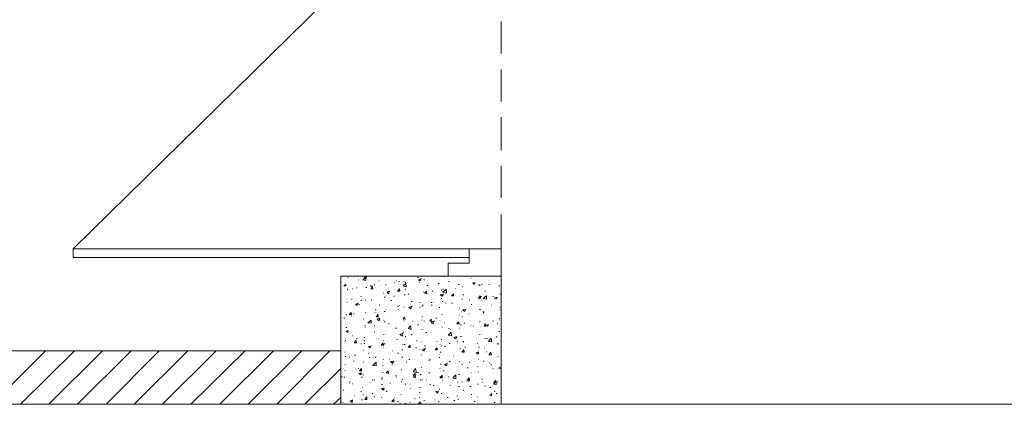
# Model space of a CAD drawing. Header units: millimetres. Extents: x 5 to 204, y 5 to 291.
# Tile 18 of 52: x 71 to 104, y 175 to 188. Entities that reach past the tile are written whole.
import ezdxf

# ---------------------------------------------------------------- set-up
doc = ezdxf.new("R2010")
doc.units = ezdxf.units.MM
doc.header["$MEASUREMENT"] = 0
doc.layers.get('0').update_dxf_attribs({"linetype": 'CONTINUOUS'})

msp = doc.modelspace()

# ---------------------------------------------------------------- linework, layer by layer
at = {"color": 0, "linetype": 'Continuous', "lineweight": 18, "true_color": 0xbababa}
msp.add_lwpolyline([(86.703, 192.599), (85.627, 192.599), (85.627, 193.079), (84.916, 193.079), (84.916, 193.51), (86.703, 193.51), (86.703, 192.599), (85.627, 192.599), (85.627, 193.079), (72.308, 179.975)], dxfattribs=at)
at = {"color": 0, "linetype": 'Continuous', "lineweight": 18, "true_color": 0x767676}
for points in [[(86.703, 186.56), (86.703, 187.636), (86.703, 187.636)], [(86.703, 184.939), (86.703, 186.014), (86.703, 186.014)], [(86.703, 183.3), (86.703, 184.409), (86.703, 184.409)], [(86.703, 181.695), (86.703, 182.771), (86.703, 182.771)], [(86.703, 179.975), (86.703, 181.133), (86.703, 181.133)]]:
    msp.add_lwpolyline(points, dxfattribs=at)
at = {"color": 0, "linetype": 'Continuous', "lineweight": 18, "true_color": 0xbababa}
msp.add_lwpolyline([(86.703, 179.065), (84.916, 179.065), (84.916, 179.495), (85.627, 179.495), (85.627, 179.693), (72.308, 179.693), (72.308, 179.975), (85.627, 179.975), (85.627, 179.693), (85.627, 179.975), (86.703, 179.975)], close=True, dxfattribs=at)
at = {"color": 0, "linetype": 'Continuous', "lineweight": 18, "true_color": 0x000001}
msp.add_lwpolyline([(81.309, 174.746), (86.703, 174.746), (86.703, 179.065), (81.309, 179.065)], close=True, dxfattribs=at)
at = {"color": 0, "linetype": 'Continuous', "lineweight": 9, "true_color": 0x000003}
for points in [[(81.408, 178.734), (81.474, 178.783), (81.474, 178.783)], [(81.474, 178.734), (81.474, 178.783), (81.474, 178.783)], [(81.54, 179.015), (81.557, 179.015), (81.557, 179.015)], [(81.904, 178.932), (81.921, 178.932), (81.921, 178.932)], [(82.053, 178.932), (82.153, 179.015), (82.153, 179.015)], [(82.053, 178.932), (82.153, 178.916), (82.153, 178.916)], [(82.086, 179.015), (82.186, 179.065), (82.186, 179.065)], [(82.086, 179.015), (82.153, 178.982), (82.153, 178.982)], [(82.153, 178.982), (82.186, 179.065), (82.186, 179.065)], [(82.153, 178.916), (82.153, 179.015), (82.153, 179.015)], [(82.583, 178.899), (82.599, 178.899), (82.599, 178.899)], [(83.112, 178.833), (83.129, 178.833), (83.129, 178.833)], [(83.178, 178.899), (83.195, 178.899), (83.195, 178.899)], [(83.261, 178.883), (83.278, 178.883), (83.278, 178.883)], [(83.41, 178.734), (83.493, 178.816), (83.493, 178.816)], [(83.427, 178.883), (83.443, 178.883), (83.443, 178.883)], [(83.476, 178.849), (83.493, 178.849), (83.493, 178.849)], [(83.509, 178.701), (83.493, 178.833), (83.493, 178.833)], [(83.89, 179.015), (83.923, 179.015), (83.923, 179.015)], [(83.923, 178.932), (84.006, 178.965), (84.006, 178.965)], [(83.923, 178.932), (83.973, 178.899), (83.973, 178.899)], [(83.923, 178.932), (83.94, 178.932), (83.94, 178.932)], [(83.94, 178.849), (83.956, 178.849), (83.956, 178.849)], [(83.973, 178.899), (84.006, 178.965), (84.006, 178.965)], [(84.105, 178.932), (84.122, 178.932), (84.122, 178.932)], [(84.585, 178.816), (84.618, 178.816), (84.618, 178.816)], [(84.701, 179.048), (84.717, 179.048), (84.717, 179.048)], [(84.767, 179.048), (84.783, 179.048), (84.783, 179.048)], [(84.932, 178.883), (84.949, 178.883), (84.949, 178.883)], [(85.263, 178.783), (85.296, 178.783), (85.296, 178.783)], [(85.677, 178.998), (85.694, 178.998), (85.694, 178.998)], [(85.743, 178.833), (85.826, 178.849), (85.826, 178.849)], [(85.743, 178.833), (85.793, 178.783), (85.793, 178.783)], [(85.793, 178.783), (85.826, 178.849), (85.826, 178.849)], [(86.041, 178.783), (86.058, 178.783), (86.058, 178.783)], [(86.289, 178.783), (86.306, 178.783), (86.306, 178.783)], [(86.686, 178.883), (86.703, 178.883), (86.703, 178.883)], [(81.408, 178.734), (81.474, 178.734), (81.474, 178.734)], [(81.524, 178.618), (81.54, 178.618), (81.54, 178.618)], [(81.524, 178.601), (81.54, 178.601), (81.54, 178.601)], [(81.689, 178.634), (81.706, 178.634), (81.706, 178.634)], [(81.838, 178.667), (81.855, 178.667), (81.855, 178.667)], [(82.153, 178.684), (82.186, 178.684), (82.186, 178.684)], [(82.302, 178.734), (82.335, 178.734), (82.335, 178.734)], [(82.335, 178.634), (82.368, 178.734), (82.368, 178.734)], [(82.335, 178.634), (82.384, 178.634), (82.384, 178.634)], [(82.384, 178.634), (82.368, 178.734), (82.368, 178.734)], [(82.434, 178.767), (82.45, 178.767), (82.45, 178.767)], [(82.732, 178.485), (82.748, 178.485), (82.748, 178.485)], [(82.814, 178.767), (82.831, 178.767), (82.831, 178.767)], [(82.864, 178.519), (82.947, 178.552), (82.947, 178.552)], [(82.864, 178.519), (82.914, 178.469), (82.914, 178.469)], [(82.914, 178.469), (82.947, 178.552), (82.947, 178.552)], [(83.212, 178.552), (83.278, 178.634), (83.278, 178.634)], [(83.212, 178.552), (83.294, 178.552), (83.294, 178.552)], [(83.294, 178.552), (83.278, 178.634), (83.278, 178.634)], [(83.41, 178.734), (83.509, 178.701), (83.509, 178.701)], [(83.476, 178.618), (83.493, 178.618), (83.493, 178.618)], [(83.576, 178.452), (83.592, 178.452), (83.592, 178.452)], [(84.089, 178.519), (84.105, 178.519), (84.105, 178.519)], [(84.122, 178.485), (84.188, 178.552), (84.188, 178.552)], [(84.122, 178.485), (84.204, 178.469), (84.204, 178.469)], [(84.204, 178.469), (84.188, 178.552), (84.188, 178.552)], [(84.204, 178.75), (84.237, 178.75), (84.237, 178.75)], [(84.386, 178.552), (84.403, 178.552), (84.403, 178.552)], [(84.651, 178.436), (84.767, 178.452), (84.767, 178.452)], [(84.684, 178.585), (84.701, 178.585), (84.701, 178.585)], [(84.717, 178.386), (84.767, 178.452), (84.767, 178.452)], [(84.734, 178.519), (84.85, 178.618), (84.85, 178.618)], [(84.734, 178.618), (84.767, 178.618), (84.767, 178.618)], [(84.734, 178.519), (84.866, 178.485), (84.866, 178.485)], [(84.866, 178.485), (84.85, 178.618), (84.85, 178.618)], [(85.032, 178.403), (85.098, 178.469), (85.098, 178.469)], [(85.098, 178.403), (85.098, 178.469), (85.098, 178.469)], [(85.164, 178.634), (85.181, 178.634), (85.181, 178.634)], [(85.396, 178.701), (85.412, 178.701), (85.412, 178.701)], [(85.942, 178.767), (85.975, 178.767), (85.975, 178.767)], [(85.975, 178.75), (85.991, 178.75), (85.991, 178.75)], [(86.157, 178.552), (86.173, 178.552), (86.173, 178.552)], [(86.62, 178.734), (86.653, 178.734), (86.653, 178.734)], [(86.67, 178.452), (86.686, 178.452), (86.686, 178.452)], [(81.507, 178.171), (81.524, 178.171), (81.524, 178.171)], [(81.507, 178.171), (81.524, 178.171), (81.524, 178.171)], [(81.673, 178.287), (81.689, 178.287), (81.689, 178.287)], [(81.805, 178.105), (81.888, 178.155), (81.888, 178.155)], [(81.855, 178.072), (81.888, 178.155), (81.888, 178.155)], [(81.987, 178.37), (82.004, 178.37), (82.004, 178.37)], [(81.987, 178.237), (82.004, 178.237), (82.004, 178.237)], [(82.136, 178.254), (82.153, 178.254), (82.153, 178.254)], [(82.335, 178.254), (82.351, 178.254), (82.351, 178.254)], [(82.765, 178.353), (82.798, 178.353), (82.798, 178.353)], [(82.798, 178.353), (82.814, 178.353), (82.814, 178.353)], [(82.996, 178.237), (83.03, 178.237), (83.03, 178.237)], [(83.096, 178.386), (83.112, 178.386), (83.112, 178.386)], [(83.443, 178.436), (83.476, 178.436), (83.476, 178.436)], [(83.675, 178.204), (83.708, 178.204), (83.708, 178.204)], [(83.956, 178.171), (83.973, 178.171), (83.973, 178.171)], [(84.353, 178.171), (84.386, 178.171), (84.386, 178.171)], [(84.651, 178.436), (84.717, 178.386), (84.717, 178.386)], [(84.684, 178.303), (84.701, 178.303), (84.701, 178.303)], [(84.717, 178.204), (84.734, 178.204), (84.734, 178.204)], [(84.833, 178.155), (84.85, 178.155), (84.85, 178.155)], [(85.032, 178.403), (85.098, 178.403), (85.098, 178.403)], [(85.032, 178.155), (85.065, 178.155), (85.065, 178.155)], [(85.379, 178.287), (85.396, 178.287), (85.396, 178.287)], [(85.412, 178.436), (85.445, 178.436), (85.445, 178.436)], [(85.627, 178.254), (85.644, 178.254), (85.644, 178.254)], [(85.942, 178.32), (85.991, 178.403), (85.991, 178.403)], [(85.942, 178.32), (86.008, 178.32), (86.008, 178.32)], [(85.942, 178.303), (85.975, 178.303), (85.975, 178.303)], [(86.008, 178.32), (85.991, 178.403), (85.991, 178.403)], [(86.008, 178.37), (86.041, 178.37), (86.041, 178.37)], [(86.091, 178.303), (86.206, 178.403), (86.206, 178.403)], [(86.091, 178.303), (86.206, 178.287), (86.206, 178.287)], [(86.206, 178.287), (86.206, 178.403), (86.206, 178.403)], [(86.422, 178.37), (86.438, 178.37), (86.438, 178.37)], [(86.471, 178.32), (86.57, 178.353), (86.57, 178.353)], [(86.471, 178.32), (86.537, 178.287), (86.537, 178.287)], [(86.537, 178.287), (86.57, 178.353), (86.57, 178.353)], [(81.59, 177.774), (81.656, 177.84), (81.656, 177.84)], [(81.673, 177.774), (81.656, 177.84), (81.656, 177.84)], [(81.739, 177.79), (81.755, 177.79), (81.755, 177.79)], [(81.805, 178.105), (81.855, 178.072), (81.855, 178.072)], [(81.921, 178.105), (81.938, 178.105), (81.938, 178.105)], [(82.136, 177.84), (82.153, 177.84), (82.153, 177.84)], [(82.45, 177.84), (82.467, 177.84), (82.467, 177.84)], [(82.467, 177.923), (82.5, 177.923), (82.5, 177.923)], [(82.599, 178.088), (82.616, 178.088), (82.616, 178.088)], [(82.765, 177.873), (82.798, 177.873), (82.798, 177.873)], [(82.798, 177.923), (82.814, 177.923), (82.814, 177.923)], [(83.212, 178.055), (83.245, 178.055), (83.245, 178.055)], [(83.245, 177.939), (83.261, 177.939), (83.261, 177.939)], [(83.278, 178.072), (83.294, 178.072), (83.294, 178.072)], [(83.427, 178.022), (83.443, 178.022), (83.443, 178.022)], [(83.592, 178.006), (83.708, 178.055), (83.708, 178.055)], [(83.592, 178.006), (83.658, 177.956), (83.658, 177.956)], [(83.658, 177.956), (83.708, 178.055), (83.708, 178.055)], [(83.956, 178.022), (83.973, 178.022), (83.973, 178.022)], [(84.039, 178.055), (84.055, 178.055), (84.055, 178.055)], [(84.055, 178.088), (84.089, 178.088), (84.089, 178.088)], [(84.353, 178.088), (84.386, 178.088), (84.386, 178.088)], [(84.618, 178.006), (84.635, 178.006), (84.635, 178.006)], [(85.296, 177.989), (85.313, 177.989), (85.313, 177.989)], [(85.363, 177.857), (85.379, 177.857), (85.379, 177.857)], [(85.412, 177.923), (85.512, 177.939), (85.512, 177.939)], [(85.412, 177.923), (85.478, 177.873), (85.478, 177.873)], [(85.478, 177.873), (85.512, 177.939), (85.512, 177.939)], [(85.611, 177.79), (85.627, 177.79), (85.627, 177.79)], [(85.694, 178.105), (85.71, 178.105), (85.71, 178.105)], [(85.975, 177.939), (85.991, 177.939), (85.991, 177.939)], [(85.991, 177.939), (86.008, 177.939), (86.008, 177.939)], [(86.091, 177.857), (86.124, 177.857), (86.124, 177.857)], [(86.091, 177.824), (86.124, 177.824), (86.124, 177.824)], [(86.372, 178.088), (86.388, 178.088), (86.388, 178.088)], [(86.653, 178.022), (86.67, 178.022), (86.67, 178.022)], [(86.653, 177.923), (86.67, 177.923), (86.67, 177.923)], [(81.408, 177.642), (81.441, 177.642), (81.441, 177.642)], [(81.474, 177.757), (81.507, 177.757), (81.507, 177.757)], [(81.59, 177.774), (81.673, 177.774), (81.673, 177.774)], [(81.656, 177.724), (81.673, 177.724), (81.673, 177.724)], [(82.07, 177.625), (82.086, 177.625), (82.086, 177.625)], [(82.219, 177.493), (82.335, 177.575), (82.335, 177.575)], [(82.219, 177.493), (82.335, 177.476), (82.335, 177.476)], [(82.335, 177.476), (82.335, 177.575), (82.335, 177.575)], [(82.5, 177.691), (82.566, 177.774), (82.566, 177.774)], [(82.5, 177.691), (82.566, 177.691), (82.566, 177.691)], [(82.533, 177.608), (82.616, 177.642), (82.616, 177.642)], [(82.533, 177.608), (82.599, 177.559), (82.599, 177.559)], [(82.566, 177.691), (82.566, 177.774), (82.566, 177.774)], [(82.599, 177.559), (82.616, 177.642), (82.616, 177.642)], [(82.748, 177.575), (82.765, 177.575), (82.765, 177.575)], [(82.765, 177.526), (82.798, 177.526), (82.798, 177.526)], [(82.914, 177.46), (82.947, 177.46), (82.947, 177.46)], [(83.41, 177.625), (83.443, 177.691), (83.443, 177.691)], [(83.41, 177.625), (83.476, 177.608), (83.476, 177.608)], [(83.41, 177.608), (83.427, 177.608), (83.427, 177.608)], [(83.427, 177.559), (83.443, 177.559), (83.443, 177.559)], [(83.476, 177.608), (83.443, 177.691), (83.443, 177.691)], [(83.708, 177.542), (83.725, 177.542), (83.725, 177.542)], [(84.022, 177.575), (84.039, 177.575), (84.039, 177.575)], [(84.039, 177.691), (84.055, 177.691), (84.055, 177.691)], [(84.105, 177.542), (84.122, 177.542), (84.122, 177.542)], [(84.304, 177.542), (84.353, 177.608), (84.353, 177.608)], [(84.304, 177.542), (84.386, 177.526), (84.386, 177.526)], [(84.386, 177.526), (84.353, 177.608), (84.353, 177.608)], [(84.353, 177.493), (84.453, 177.542), (84.453, 177.542)], [(84.353, 177.493), (84.419, 177.46), (84.419, 177.46)], [(84.419, 177.46), (84.453, 177.542), (84.453, 177.542)], [(84.502, 177.642), (84.535, 177.642), (84.535, 177.642)], [(84.635, 177.559), (84.651, 177.559), (84.651, 177.559)], [(84.701, 177.774), (84.717, 177.774), (84.717, 177.774)], [(84.783, 177.493), (84.8, 177.493), (84.8, 177.493)], [(85.214, 177.46), (85.263, 177.526), (85.263, 177.526)], [(85.214, 177.46), (85.296, 177.46), (85.296, 177.46)], [(85.296, 177.46), (85.263, 177.526), (85.263, 177.526)], [(85.296, 177.757), (85.313, 177.757), (85.313, 177.757)], [(85.379, 177.691), (85.396, 177.691), (85.396, 177.691)], [(85.462, 177.476), (85.478, 177.476), (85.478, 177.476)], [(85.975, 177.526), (85.991, 177.526), (85.991, 177.526)], [(86.124, 177.377), (86.173, 177.46), (86.173, 177.46)], [(86.124, 177.46), (86.14, 177.46), (86.14, 177.46)], [(86.173, 177.377), (86.173, 177.46), (86.173, 177.46)], [(86.422, 177.542), (86.438, 177.542), (86.438, 177.542)], [(86.57, 177.476), (86.587, 177.476), (86.587, 177.476)], [(86.62, 177.625), (86.653, 177.625), (86.653, 177.625)], [(81.309, 177.244), (81.325, 177.244), (81.325, 177.244)], [(81.474, 177.327), (81.507, 177.327), (81.507, 177.327)], [(81.474, 177.195), (81.557, 177.228), (81.557, 177.228)], [(81.474, 177.195), (81.54, 177.162), (81.54, 177.162)], [(81.54, 177.162), (81.557, 177.228), (81.557, 177.228)], [(82.12, 177.41), (82.136, 177.41), (82.136, 177.41)], [(82.12, 177.344), (82.136, 177.344), (82.136, 177.344)], [(82.434, 177.393), (82.45, 177.393), (82.45, 177.393)], [(82.434, 177.178), (82.45, 177.178), (82.45, 177.178)], [(83.145, 177.311), (83.178, 177.311), (83.178, 177.311)], [(83.294, 177.096), (83.394, 177.145), (83.394, 177.145)], [(83.36, 177.046), (83.394, 177.145), (83.394, 177.145)], [(83.41, 177.178), (83.427, 177.178), (83.427, 177.178)], [(83.576, 177.294), (83.658, 177.393), (83.658, 177.393)], [(83.576, 177.294), (83.675, 177.261), (83.675, 177.261)], [(83.675, 177.261), (83.658, 177.393), (83.658, 177.393)], [(83.89, 177.426), (83.923, 177.426), (83.923, 177.426)], [(84.039, 177.261), (84.055, 177.261), (84.055, 177.261)], [(84.171, 177.162), (84.188, 177.162), (84.188, 177.162)], [(84.188, 177.162), (84.204, 177.162), (84.204, 177.162)], [(84.701, 177.344), (84.717, 177.344), (84.717, 177.344)], [(84.916, 177.079), (85.015, 177.178), (85.015, 177.178)], [(84.932, 177.294), (84.949, 177.294), (84.949, 177.294)], [(84.982, 177.261), (84.999, 177.261), (84.999, 177.261)], [(85.032, 177.046), (85.015, 177.178), (85.015, 177.178)], [(85.296, 177.311), (85.313, 177.311), (85.313, 177.311)], [(85.33, 177.426), (85.363, 177.426), (85.363, 177.426)], [(85.677, 177.41), (85.694, 177.41), (85.694, 177.41)], [(85.76, 177.377), (85.776, 177.377), (85.776, 177.377)], [(86.124, 177.377), (86.173, 177.377), (86.173, 177.377)], [(86.173, 177.41), (86.273, 177.426), (86.273, 177.426)], [(86.173, 177.41), (86.24, 177.377), (86.24, 177.377)], [(86.24, 177.377), (86.273, 177.426), (86.273, 177.426)], [(86.62, 177.195), (86.653, 177.195), (86.653, 177.195)], [(81.441, 176.847), (81.458, 176.847), (81.458, 176.847)], [(81.458, 176.897), (81.474, 176.897), (81.474, 176.897)], [(81.689, 177.046), (81.706, 177.046), (81.706, 177.046)], [(81.755, 176.814), (81.822, 176.897), (81.822, 176.897)], [(81.755, 176.814), (81.838, 176.814), (81.838, 176.814)], [(81.772, 176.847), (81.805, 176.847), (81.805, 176.847)], [(81.838, 176.814), (81.822, 176.897), (81.822, 176.897)], [(81.838, 176.963), (81.855, 176.963), (81.855, 176.963)], [(82.086, 176.996), (82.12, 176.996), (82.12, 176.996)], [(82.086, 176.88), (82.12, 176.88), (82.12, 176.88)], [(82.086, 176.798), (82.12, 176.798), (82.12, 176.798)], [(82.517, 176.947), (82.533, 176.947), (82.533, 176.947)], [(82.583, 176.947), (82.599, 176.947), (82.599, 176.947)], [(82.666, 176.732), (82.732, 176.814), (82.732, 176.814)], [(82.732, 176.897), (82.748, 176.897), (82.748, 176.897)], [(82.748, 176.732), (82.732, 176.814), (82.732, 176.814)], [(82.748, 177.096), (82.765, 177.096), (82.765, 177.096)], [(83.195, 176.93), (83.212, 176.93), (83.212, 176.93)], [(83.294, 177.096), (83.36, 177.046), (83.36, 177.046)], [(83.36, 177.046), (83.394, 177.046), (83.394, 177.046)], [(83.476, 177.029), (83.493, 177.029), (83.493, 177.029)], [(83.675, 177.096), (83.708, 177.096), (83.708, 177.096)], [(83.857, 176.88), (83.873, 176.88), (83.873, 176.88)], [(84.022, 176.847), (84.039, 176.847), (84.039, 176.847)], [(84.535, 176.864), (84.552, 176.864), (84.552, 176.864)], [(84.684, 176.93), (84.701, 176.93), (84.701, 176.93)], [(84.916, 177.079), (85.032, 177.046), (85.032, 177.046)], [(84.949, 176.798), (84.982, 176.798), (84.982, 176.798)], [(85.114, 176.996), (85.214, 177.029), (85.214, 177.029)], [(85.114, 176.996), (85.181, 176.947), (85.181, 176.947)], [(85.181, 176.947), (85.214, 177.029), (85.214, 177.029)], [(85.214, 176.847), (85.23, 176.847), (85.23, 176.847)], [(85.33, 177.029), (85.363, 177.029), (85.363, 177.029)], [(85.412, 176.864), (85.445, 176.864), (85.445, 176.864)], [(85.412, 176.847), (85.445, 176.847), (85.445, 176.847)], [(85.892, 176.798), (85.909, 176.798), (85.909, 176.798)], [(85.975, 177.096), (85.991, 177.096), (85.991, 177.096)], [(86.157, 176.963), (86.173, 176.963), (86.173, 176.963)], [(86.223, 176.963), (86.24, 176.963), (86.24, 176.963)], [(86.273, 176.864), (86.355, 176.963), (86.355, 176.963)], [(86.273, 176.864), (86.372, 176.847), (86.372, 176.847)], [(86.372, 176.847), (86.372, 176.963), (86.372, 176.963)], [(86.537, 177.013), (86.57, 177.013), (86.57, 177.013)], [(81.441, 176.5), (81.458, 176.5), (81.458, 176.5)], [(81.987, 176.781), (82.004, 176.781), (82.004, 176.781)], [(82.07, 176.566), (82.086, 176.566), (82.086, 176.566)], [(82.235, 176.698), (82.335, 176.715), (82.335, 176.715)], [(82.235, 176.698), (82.302, 176.649), (82.302, 176.649)], [(82.235, 176.467), (82.268, 176.467), (82.268, 176.467)], [(82.302, 176.649), (82.335, 176.715), (82.335, 176.715)], [(82.666, 176.732), (82.748, 176.732), (82.748, 176.732)], [(82.732, 176.665), (82.748, 176.665), (82.748, 176.665)], [(82.765, 176.781), (82.798, 176.781), (82.798, 176.781)], [(83.046, 176.55), (83.063, 176.55), (83.063, 176.55)], [(83.212, 176.467), (83.245, 176.467), (83.245, 176.467)], [(83.36, 176.583), (83.394, 176.583), (83.394, 176.583)], [(83.394, 176.765), (83.41, 176.765), (83.41, 176.765)], [(83.443, 176.765), (83.476, 176.765), (83.476, 176.765)], [(83.576, 176.665), (83.642, 176.732), (83.642, 176.732)], [(83.576, 176.665), (83.642, 176.649), (83.642, 176.649)], [(83.642, 176.649), (83.642, 176.732), (83.642, 176.732)], [(83.824, 176.649), (83.857, 176.649), (83.857, 176.649)], [(83.94, 176.583), (83.956, 176.583), (83.956, 176.583)], [(84.039, 176.583), (84.155, 176.632), (84.155, 176.632)], [(84.039, 176.583), (84.105, 176.55), (84.105, 176.55)], [(84.105, 176.55), (84.155, 176.632), (84.155, 176.632)], [(84.122, 176.715), (84.155, 176.715), (84.155, 176.715)], [(84.486, 176.583), (84.552, 176.649), (84.552, 176.649)], [(84.486, 176.583), (84.552, 176.583), (84.552, 176.583)], [(84.552, 176.583), (84.552, 176.649), (84.552, 176.649)], [(84.635, 176.765), (84.651, 176.765), (84.651, 176.765)], [(84.651, 176.5), (84.684, 176.5), (84.684, 176.5)], [(84.684, 176.715), (84.701, 176.715), (84.701, 176.715)], [(84.8, 176.698), (84.833, 176.698), (84.833, 176.698)], [(85.313, 176.616), (85.33, 176.616), (85.33, 176.616)], [(85.379, 176.5), (85.445, 176.583), (85.445, 176.583)], [(85.379, 176.5), (85.462, 176.5), (85.462, 176.5)], [(85.462, 176.5), (85.445, 176.583), (85.445, 176.583)], [(85.478, 176.665), (85.512, 176.665), (85.512, 176.665)], [(85.859, 176.483), (85.942, 176.516), (85.942, 176.516)], [(85.859, 176.483), (85.925, 176.434), (85.925, 176.434)], [(85.892, 176.483), (85.909, 176.483), (85.909, 176.483)], [(85.925, 176.434), (85.942, 176.516), (85.942, 176.516)], [(85.942, 176.665), (85.975, 176.665), (85.975, 176.665)], [(86.14, 176.632), (86.157, 176.632), (86.157, 176.632)], [(86.206, 176.516), (86.223, 176.516), (86.223, 176.516)], [(86.289, 176.417), (86.355, 176.5), (86.355, 176.5)], [(86.372, 176.417), (86.355, 176.5), (86.355, 176.5)], [(86.57, 176.781), (86.587, 176.781), (86.587, 176.781)], [(86.604, 176.781), (86.62, 176.781), (86.62, 176.781)], [(86.686, 176.583), (86.703, 176.583), (86.703, 176.583)], [(81.458, 176.351), (81.474, 176.351), (81.474, 176.351)], [(81.59, 176.334), (81.607, 176.334), (81.607, 176.334)], [(81.739, 176.202), (81.755, 176.202), (81.755, 176.202)], [(81.772, 176.401), (81.805, 176.401), (81.805, 176.401)], [(82.07, 176.169), (82.086, 176.169), (82.086, 176.169)], [(82.268, 176.318), (82.285, 176.318), (82.285, 176.318)], [(82.384, 176.053), (82.5, 176.169), (82.5, 176.169)], [(82.467, 176.334), (82.5, 176.334), (82.5, 176.334)], [(82.5, 176.037), (82.5, 176.169), (82.5, 176.169)], [(82.732, 176.252), (82.748, 176.252), (82.748, 176.252)], [(82.947, 176.268), (82.963, 176.268), (82.963, 176.268)], [(82.98, 176.185), (83.096, 176.202), (83.096, 176.202)], [(82.98, 176.185), (83.046, 176.136), (83.046, 176.136)], [(83.046, 176.136), (83.096, 176.202), (83.096, 176.202)], [(83.36, 176.334), (83.394, 176.334), (83.394, 176.334)], [(83.509, 176.169), (83.526, 176.169), (83.526, 176.169)], [(83.592, 176.252), (83.625, 176.252), (83.625, 176.252)], [(84.006, 176.417), (84.022, 176.417), (84.022, 176.417)], [(84.271, 176.235), (84.304, 176.235), (84.304, 176.235)], [(84.304, 176.268), (84.32, 176.268), (84.32, 176.268)], [(84.618, 176.318), (84.635, 176.318), (84.635, 176.318)], [(84.949, 176.185), (84.982, 176.185), (84.982, 176.185)], [(85.098, 176.368), (85.114, 176.368), (85.114, 176.368)], [(85.296, 176.185), (85.313, 176.185), (85.313, 176.185)], [(85.627, 176.169), (85.644, 176.169), (85.644, 176.169)], [(85.925, 176.268), (85.942, 176.268), (85.942, 176.268)], [(86.091, 176.202), (86.124, 176.202), (86.124, 176.202)], [(86.289, 176.417), (86.372, 176.417), (86.372, 176.417)], [(86.306, 176.136), (86.322, 176.136), (86.322, 176.136)], [(86.587, 176.351), (86.604, 176.351), (86.604, 176.351)], [(81.441, 176.086), (81.458, 176.086), (81.458, 176.086)], [(81.441, 175.888), (81.458, 175.888), (81.458, 175.888)], [(81.904, 175.954), (81.921, 175.954), (81.921, 175.954)], [(81.921, 175.788), (82.004, 175.805), (82.004, 175.805)], [(81.938, 175.871), (82.004, 175.954), (82.004, 175.954)], [(81.938, 175.871), (82.004, 175.871), (82.004, 175.871)], [(81.987, 175.739), (82.004, 175.805), (82.004, 175.805)], [(82.004, 175.871), (82.004, 175.954), (82.004, 175.954)], [(82.384, 176.053), (82.5, 176.037), (82.5, 176.037)], [(82.715, 176.053), (82.732, 176.053), (82.732, 176.053)], [(82.715, 175.821), (82.732, 175.821), (82.732, 175.821)], [(82.831, 175.805), (82.897, 175.871), (82.897, 175.871)], [(82.831, 175.805), (82.914, 175.788), (82.914, 175.788)], [(82.914, 175.788), (82.897, 175.871), (82.897, 175.871)], [(83.03, 176.103), (83.046, 176.103), (83.046, 176.103)], [(83.344, 175.904), (83.36, 175.904), (83.36, 175.904)], [(83.741, 175.838), (83.824, 175.954), (83.824, 175.954)], [(83.741, 175.838), (83.857, 175.821), (83.857, 175.821)], [(83.857, 175.821), (83.824, 175.954), (83.824, 175.954)], [(83.89, 175.821), (83.923, 175.821), (83.923, 175.821)], [(84.006, 175.987), (84.022, 175.987), (84.022, 175.987)], [(84.271, 175.805), (84.304, 175.805), (84.304, 175.805)], [(84.635, 175.954), (84.651, 175.954), (84.651, 175.954)], [(84.651, 176.103), (84.684, 176.103), (84.684, 176.103)], [(84.767, 175.871), (84.783, 175.871), (84.783, 175.871)], [(84.8, 176.086), (84.883, 176.119), (84.883, 176.119)], [(84.8, 176.086), (84.866, 176.037), (84.866, 176.037)], [(84.866, 176.037), (84.883, 176.119), (84.883, 176.119)], [(85.379, 176.086), (85.396, 176.086), (85.396, 176.086)], [(85.561, 175.97), (85.594, 175.97), (85.594, 175.97)], [(85.677, 175.805), (85.694, 175.805), (85.694, 175.805)], [(85.892, 176.02), (85.909, 176.02), (85.909, 176.02)], [(85.925, 175.838), (85.942, 175.838), (85.942, 175.838)], [(86.355, 176.086), (86.372, 176.086), (86.372, 176.086)], [(86.422, 175.937), (86.438, 175.937), (86.438, 175.937)], [(86.587, 175.937), (86.604, 175.937), (86.604, 175.937)], [(86.62, 175.97), (86.703, 176.02), (86.703, 176.02)], [(86.62, 175.97), (86.686, 175.937), (86.686, 175.937)], [(86.686, 175.937), (86.703, 176.02), (86.703, 176.02)], [(81.325, 175.673), (81.358, 175.673), (81.358, 175.673)], [(81.408, 175.656), (81.441, 175.656), (81.441, 175.656)], [(81.607, 175.507), (81.623, 175.507), (81.623, 175.507)], [(81.921, 175.788), (81.987, 175.739), (81.987, 175.739)], [(82.004, 175.656), (82.037, 175.656), (82.037, 175.656)], [(82.053, 175.739), (82.07, 175.739), (82.07, 175.739)], [(82.285, 175.491), (82.302, 175.491), (82.302, 175.491)], [(82.368, 175.557), (82.384, 175.557), (82.384, 175.557)], [(82.434, 175.573), (82.45, 175.573), (82.45, 175.573)], [(82.682, 175.639), (82.715, 175.639), (82.715, 175.639)], [(82.682, 175.59), (82.715, 175.59), (82.715, 175.59)], [(83.145, 175.706), (83.178, 175.706), (83.178, 175.706)], [(83.178, 175.656), (83.195, 175.656), (83.195, 175.656)], [(83.344, 175.507), (83.36, 175.507), (83.36, 175.507)], [(83.36, 175.59), (83.394, 175.59), (83.394, 175.59)], [(83.741, 175.722), (83.807, 175.788), (83.807, 175.788)], [(83.741, 175.722), (83.824, 175.722), (83.824, 175.722)], [(83.741, 175.673), (83.824, 175.706), (83.824, 175.706)], [(83.741, 175.673), (83.807, 175.639), (83.807, 175.639)], [(83.824, 175.722), (83.807, 175.788), (83.807, 175.788)], [(83.807, 175.639), (83.824, 175.706), (83.824, 175.706)], [(83.973, 175.755), (84.006, 175.755), (84.006, 175.755)], [(83.973, 175.573), (84.006, 175.573), (84.006, 175.573)], [(84.039, 175.573), (84.055, 175.573), (84.055, 175.573)], [(84.188, 175.557), (84.204, 175.557), (84.204, 175.557)], [(84.635, 175.673), (84.651, 175.673), (84.651, 175.673)], [(84.651, 175.639), (84.717, 175.722), (84.717, 175.722)], [(84.651, 175.639), (84.717, 175.639), (84.717, 175.639)], [(84.717, 175.639), (84.717, 175.722), (84.717, 175.722)], [(84.717, 175.557), (84.734, 175.557), (84.734, 175.557)], [(84.932, 175.673), (84.949, 175.673), (84.949, 175.673)], [(85.081, 175.639), (85.181, 175.739), (85.181, 175.739)], [(85.081, 175.639), (85.181, 175.606), (85.181, 175.606)], [(85.181, 175.606), (85.181, 175.739), (85.181, 175.739)], [(85.23, 175.491), (85.247, 175.491), (85.247, 175.491)], [(85.263, 175.755), (85.296, 175.755), (85.296, 175.755)], [(85.379, 175.507), (85.396, 175.507), (85.396, 175.507)], [(85.545, 175.524), (85.561, 175.524), (85.561, 175.524)], [(85.561, 175.557), (85.627, 175.639), (85.627, 175.639)], [(85.561, 175.573), (85.644, 175.606), (85.644, 175.606)], [(85.561, 175.573), (85.627, 175.524), (85.627, 175.524)], [(85.561, 175.557), (85.627, 175.557), (85.627, 175.557)], [(85.627, 175.557), (85.627, 175.639), (85.627, 175.639)], [(85.627, 175.524), (85.644, 175.606), (85.644, 175.606)], [(86.041, 175.59), (86.058, 175.59), (86.058, 175.59)], [(86.058, 175.491), (86.074, 175.491), (86.074, 175.491)], [(86.438, 175.424), (86.521, 175.524), (86.521, 175.524)], [(86.455, 175.491), (86.521, 175.557), (86.521, 175.557)], [(86.455, 175.491), (86.537, 175.457), (86.537, 175.457)], [(86.537, 175.457), (86.521, 175.557), (86.521, 175.557)], [(86.537, 175.408), (86.521, 175.524), (86.521, 175.524)], [(86.57, 175.507), (86.587, 175.507), (86.587, 175.507)], [(81.391, 175.226), (81.408, 175.226), (81.408, 175.226)], [(81.59, 175.457), (81.607, 175.457), (81.607, 175.457)], [(81.689, 175.441), (81.706, 175.441), (81.706, 175.441)], [(81.987, 175.176), (82.004, 175.176), (82.004, 175.176)], [(82.037, 175.309), (82.053, 175.309), (82.053, 175.309)], [(82.682, 175.408), (82.715, 175.408), (82.715, 175.408)], [(82.682, 175.275), (82.765, 175.292), (82.765, 175.292)], [(82.682, 175.275), (82.748, 175.226), (82.748, 175.226)], [(82.732, 175.292), (82.748, 175.292), (82.748, 175.292)], [(82.748, 175.226), (82.765, 175.292), (82.765, 175.292)], [(82.831, 175.176), (82.864, 175.176), (82.864, 175.176)], [(82.963, 175.457), (82.98, 175.457), (82.98, 175.457)], [(83.476, 175.424), (83.493, 175.424), (83.493, 175.424)], [(83.625, 175.424), (83.642, 175.424), (83.642, 175.424)], [(83.642, 175.275), (83.658, 175.275), (83.658, 175.275)], [(83.956, 175.309), (83.973, 175.309), (83.973, 175.309)], [(83.956, 175.143), (83.973, 175.143), (83.973, 175.143)], [(84.304, 175.408), (84.32, 175.408), (84.32, 175.408)], [(84.419, 175.375), (84.453, 175.375), (84.453, 175.375)], [(84.502, 175.176), (84.585, 175.193), (84.585, 175.193)], [(84.502, 175.176), (84.568, 175.127), (84.568, 175.127)], [(84.568, 175.127), (84.585, 175.193), (84.585, 175.193)], [(84.618, 175.259), (84.635, 175.259), (84.635, 175.259)], [(84.982, 175.375), (84.999, 175.375), (84.999, 175.375)], [(85.263, 175.342), (85.296, 175.342), (85.296, 175.342)], [(85.412, 175.226), (85.445, 175.226), (85.445, 175.226)], [(85.644, 175.342), (85.677, 175.342), (85.677, 175.342)], [(85.909, 175.424), (85.925, 175.424), (85.925, 175.424)], [(86.157, 175.358), (86.173, 175.358), (86.173, 175.358)], [(86.322, 175.309), (86.355, 175.309), (86.355, 175.309)], [(86.438, 175.424), (86.537, 175.408), (86.537, 175.408)], [(86.471, 175.193), (86.504, 175.193), (86.504, 175.193)], [(81.309, 174.911), (81.325, 174.911), (81.325, 174.911)], [(81.325, 174.812), (81.309, 174.911), (81.309, 174.911)], [(81.309, 174.812), (81.325, 174.812), (81.325, 174.812)], [(81.375, 174.812), (81.391, 174.812), (81.391, 174.812)], [(81.623, 174.845), (81.706, 174.895), (81.706, 174.895)], [(81.623, 174.845), (81.689, 174.812), (81.689, 174.812)], [(81.689, 174.812), (81.706, 174.895), (81.706, 174.895)], [(81.755, 175.027), (81.772, 175.027), (81.772, 175.027)], [(82.004, 174.895), (82.037, 174.895), (82.037, 174.895)], [(82.053, 175.06), (82.07, 175.06), (82.07, 175.06)], [(82.12, 174.911), (82.186, 174.994), (82.186, 174.994)], [(82.12, 174.911), (82.186, 174.911), (82.186, 174.911)], [(82.186, 174.911), (82.186, 174.994), (82.186, 174.994)], [(82.368, 175.11), (82.384, 175.11), (82.384, 175.11)], [(82.434, 174.994), (82.45, 174.994), (82.45, 174.994)], [(82.666, 174.978), (82.682, 174.978), (82.682, 174.978)], [(83.03, 174.845), (83.096, 174.911), (83.096, 174.911)], [(83.03, 174.845), (83.096, 174.829), (83.096, 174.829)], [(83.096, 174.829), (83.096, 174.911), (83.096, 174.911)], [(83.112, 174.961), (83.129, 174.961), (83.129, 174.961)], [(83.212, 174.845), (83.245, 174.845), (83.245, 174.845)], [(83.327, 175.077), (83.344, 175.077), (83.344, 175.077)], [(83.625, 174.812), (83.642, 174.812), (83.642, 174.812)], [(83.791, 174.928), (83.807, 174.928), (83.807, 174.928)], [(83.923, 174.763), (83.973, 174.829), (83.973, 174.829)], [(83.94, 174.978), (83.956, 174.978), (83.956, 174.978)], [(84.006, 174.763), (83.973, 174.829), (83.973, 174.829)], [(84.105, 174.878), (84.122, 174.878), (84.122, 174.878)], [(84.469, 174.895), (84.486, 174.895), (84.486, 174.895)], [(84.585, 174.829), (84.618, 174.829), (84.618, 174.829)], [(84.684, 175.11), (84.701, 175.11), (84.701, 175.11)], [(84.883, 174.978), (84.916, 174.978), (84.916, 174.978)], [(85.114, 174.878), (85.147, 174.878), (85.147, 174.878)], [(85.214, 175.027), (85.23, 175.027), (85.23, 175.027)], [(85.247, 174.911), (85.263, 174.911), (85.263, 174.911)], [(85.694, 175.077), (85.71, 175.077), (85.71, 175.077)], [(85.793, 174.845), (85.826, 174.845), (85.826, 174.845)], [(85.892, 174.994), (85.909, 174.994), (85.909, 174.994)], [(86.306, 175.06), (86.388, 175.11), (86.388, 175.11)], [(86.306, 175.06), (86.372, 175.027), (86.372, 175.027)], [(86.372, 175.027), (86.388, 175.11), (86.388, 175.11)], [(86.471, 174.812), (86.504, 174.812), (86.504, 174.812)], [(86.537, 175.11), (86.57, 175.11), (86.57, 175.11)], [(83.294, 174.763), (83.327, 174.763), (83.327, 174.763)], [(83.427, 174.763), (83.526, 174.779), (83.526, 174.779)], [(83.427, 174.763), (83.443, 174.746), (83.443, 174.746)], [(83.509, 174.746), (83.526, 174.779), (83.526, 174.779)], [(83.923, 174.763), (84.006, 174.763), (84.006, 174.763)], [(84.866, 174.746), (84.883, 174.763), (84.883, 174.763)], [(84.883, 174.746), (84.883, 174.763), (84.883, 174.763)]]:
    msp.add_lwpolyline(points, dxfattribs=at)
at = {"color": 0, "linetype": 'Continuous', "lineweight": 18, "true_color": 0x000007}
for points in [[(81.309, 176.55), (27.914, 176.55), (27.914, 176.55)], [(81.309, 174.746), (56.406, 174.746), (56.406, 174.746)]]:
    msp.add_lwpolyline(points, dxfattribs=at)
at = {"color": 0, "linetype": 'Continuous', "lineweight": 5, "true_color": 0x000005}
for points in [[(69.577, 174.746), (71.381, 176.55), (71.381, 176.55)], [(70.537, 174.746), (72.357, 176.55), (72.357, 176.55)], [(71.497, 174.746), (73.3, 176.55), (73.3, 176.55)], [(72.456, 174.746), (74.26, 176.55), (74.26, 176.55)], [(73.416, 174.746), (75.203, 176.55), (75.203, 176.55)], [(74.359, 174.746), (76.163, 176.55), (76.163, 176.55)], [(75.319, 174.746), (77.123, 176.55), (77.123, 176.55)], [(76.262, 174.746), (78.099, 176.55), (78.099, 176.55)], [(77.238, 174.746), (79.042, 176.55), (79.042, 176.55)], [(78.198, 174.746), (80.002, 176.55), (80.002, 176.55)], [(79.158, 174.746), (80.945, 176.55), (80.945, 176.55)], [(80.101, 174.746), (81.309, 175.954), (81.309, 175.954)], [(81.061, 174.746), (81.309, 174.978), (81.309, 174.978)]]:
    msp.add_lwpolyline(points, dxfattribs=at)
at = {"color": 0, "linetype": 'Continuous', "lineweight": 9, "true_color": 0x767676}
msp.add_lwpolyline([(86.703, 174.746), (123.138, 174.746), (123.138, 174.746)], dxfattribs=at)

doc.saveas('drawing.dxf')
